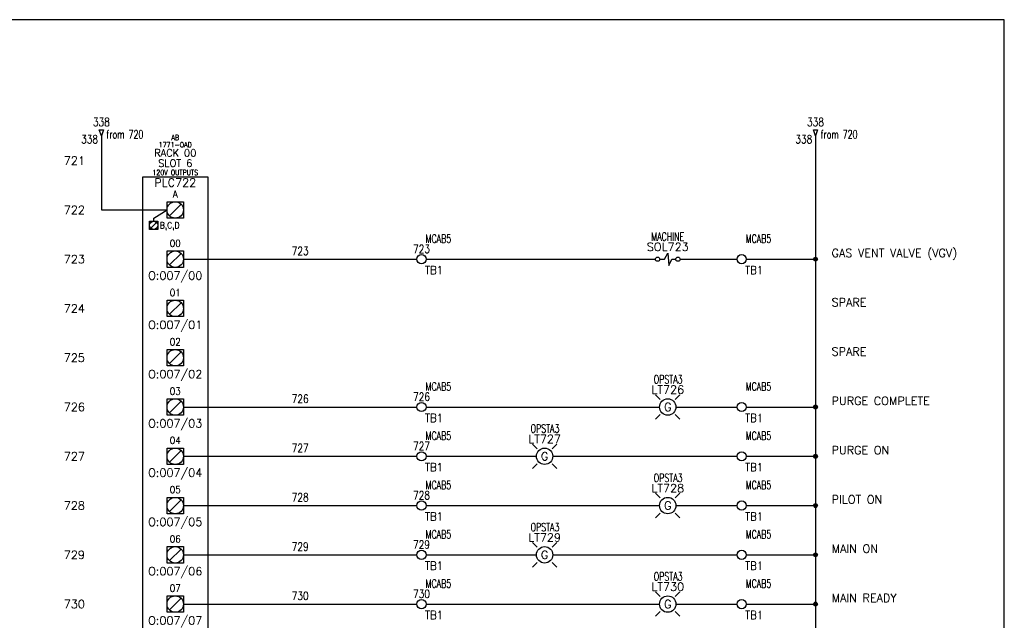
# Model space of a CAD drawing. Header units: inches. Extents: x 0 to 30, y 0 to 19.
# Tile 4 of 4: x 15 to 30, y 9.9 to 19. Entities that reach past the tile are written whole.
import ezdxf
from ezdxf.enums import TextEntityAlignment as Align

# ---------------------------------------------------------------- set-up
doc = ezdxf.new("R2010")
doc.units = ezdxf.units.IN
doc.header["$MEASUREMENT"] = 0
for name, color, linetype in [('BLK_14AWG', 252, 'Continuous'), ('DESC', 1, 'Continuous'), ('LOC', 140, 'Continuous'), ('MISC', 30, 'Continuous'), ('RED_18AWG', 1, 'Continuous'), ('SYMS', 7, 'Continuous'), ('TAGS', 30, 'Continuous'), ('TERMS', 6, 'Continuous'), ('WHT_16AWG', 7, 'Continuous'), ('WIRENO', 3, 'Continuous'), ('WIREREF', 52, 'Continuous'), ('WIREREF_DEST', 62, 'Continuous'), ('XREF', 7, 'Continuous')]:
    doc.layers.add(name, color=color, linetype=linetype)
doc.layers.add('Viewports', color=3, linetype='Continuous', plot=False)
doc.styles.add('LEGACY', font='romans.shx')
doc.styles.add('WD', font='romans.shx')

# ---------------------------------------------------------------- blocks, each defined once
blk = doc.blocks.new('PLCIO_7D7F')
at = {"layer": 'SYMS'}
for p, q in [((0.5, 0.5), (-0.5, 0.5)), ((-0.5, 0.5), (-0.5, -13.125)), ((0.5, -13.125), (0.5, 0.5)), ((-0.328, -0.125), (-0.125, 0)), ((-0.125, 0.125), (0.125, 0.125)), ((-0.125, -0.125), (-0.125, 0.125)), ((0.088, 0.088), (-0.088, -0.088)), ((0.125, 0.125), (0.125, -0.125)), ((-0.328, -0.172), (-0.328, -0.125)), ((0.125, -0.125), (-0.125, -0.125)), ((-0.391, -0.172), (-0.266, -0.172)), ((-0.391, -0.297), (-0.391, -0.172)), ((-0.266, -0.297), (-0.391, -0.297)), ((-0.284, -0.19), (-0.372, -0.279)), ((-0.266, -0.172), (-0.266, -0.297)), ((-0.125, -0.625), (0.125, -0.625)), ((-0.125, -0.875), (-0.125, -0.625)), ((0.088, -0.662), (-0.088, -0.838)), ((0.125, -0.625), (0.125, -0.875)), ((0.125, -0.875), (-0.125, -0.875)), ((-0.125, -1.375), (0.125, -1.375)), ((-0.125, -1.625), (-0.125, -1.375)), ((0.088, -1.412), (-0.088, -1.588)), ((0.125, -1.375), (0.125, -1.625)), ((0.125, -1.625), (-0.125, -1.625)), ((-0.125, -2.125), (0.125, -2.125)), ((-0.125, -2.375), (-0.125, -2.125)), ((0.088, -2.162), (-0.088, -2.338)), ((0.125, -2.125), (0.125, -2.375)), ((0.125, -2.375), (-0.125, -2.375)), ((-0.125, -2.875), (0.125, -2.875)), ((-0.125, -3.125), (-0.125, -2.875)), ((0.088, -2.912), (-0.088, -3.088)), ((0.125, -2.875), (0.125, -3.125)), ((0.125, -3.125), (-0.125, -3.125)), ((-0.125, -3.625), (0.125, -3.625)), ((-0.125, -3.875), (-0.125, -3.625)), ((0.088, -3.662), (-0.088, -3.838)), ((0.125, -3.625), (0.125, -3.875)), ((0.125, -3.875), (-0.125, -3.875)), ((-0.125, -4.375), (0.125, -4.375)), ((-0.125, -4.625), (-0.125, -4.375)), ((0.088, -4.412), (-0.088, -4.588)), ((0.125, -4.375), (0.125, -4.625)), ((0.125, -4.625), (-0.125, -4.625)), ((-0.125, -5.125), (0.125, -5.125)), ((-0.125, -5.375), (-0.125, -5.125)), ((0.088, -5.162), (-0.088, -5.338)), ((0.125, -5.125), (0.125, -5.375)), ((0.125, -5.375), (-0.125, -5.375)), ((-0.125, -5.875), (0.125, -5.875)), ((-0.125, -6.125), (-0.125, -5.875)), ((0.088, -5.912), (-0.088, -6.088)), ((0.125, -5.875), (0.125, -6.125)), ((0.125, -6.125), (-0.125, -6.125)), ((-0.125, -6.625), (0.125, -6.625)), ((-0.125, -6.875), (-0.125, -6.625)), ((0.088, -6.662), (-0.088, -6.838)), ((0.125, -6.625), (0.125, -6.875)), ((0.125, -6.875), (-0.125, -6.875)), ((-0.125, -7.375), (0.125, -7.375)), ((-0.125, -7.625), (-0.125, -7.375)), ((0.088, -7.412), (-0.088, -7.588)), ((0.125, -7.375), (0.125, -7.625)), ((0.125, -7.625), (-0.125, -7.625)), ((-0.125, -8.125), (0.125, -8.125)), ((-0.125, -8.375), (-0.125, -8.125)), ((0.088, -8.162), (-0.088, -8.338)), ((0.125, -8.125), (0.125, -8.375)), ((0.125, -8.375), (-0.125, -8.375)), ((-0.125, -8.875), (0.125, -8.875)), ((-0.125, -9.125), (-0.125, -8.875)), ((0.088, -8.912), (-0.088, -9.088)), ((0.125, -8.875), (0.125, -9.125)), ((0.125, -9.125), (-0.125, -9.125)), ((-0.125, -9.625), (0.125, -9.625)), ((-0.125, -9.875), (-0.125, -9.625)), ((0.088, -9.662), (-0.088, -9.838)), ((0.125, -9.625), (0.125, -9.875)), ((0.125, -9.875), (-0.125, -9.875)), ((-0.125, -10.375), (0.125, -10.375)), ((-0.125, -10.625), (-0.125, -10.375)), ((0.088, -10.412), (-0.088, -10.588)), ((0.125, -10.375), (0.125, -10.625)), ((0.125, -10.625), (-0.125, -10.625)), ((-0.125, -11.125), (0.125, -11.125)), ((-0.125, -11.375), (-0.125, -11.125)), ((0.088, -11.162), (-0.088, -11.338)), ((0.125, -11.125), (0.125, -11.375)), ((0.125, -11.375), (-0.125, -11.375)), ((-0.125, -11.875), (0.125, -11.875)), ((-0.125, -12.125), (-0.125, -11.875)), ((0.088, -11.912), (-0.088, -12.088)), ((0.125, -11.875), (0.125, -12.125)), ((0.125, -12.125), (-0.125, -12.125)), ((-0.125, -12.625), (0.125, -12.625)), ((-0.125, -12.875), (-0.125, -12.625)), ((0.088, -12.662), (-0.088, -12.838)), ((0.125, -12.625), (0.125, -12.875)), ((0.125, -12.875), (-0.125, -12.875)), ((-0.5, -13.125), (0.5, -13.125))]:
    blk.add_line(p, q, dxfattribs=at)
for centre, radius in [((0, 0), 0.125), ((-0.328, -0.234), 0.0625), ((0, -0.75), 0.125), ((0, -1.5), 0.125), ((0, -2.25), 0.125), ((0, -3), 0.125), ((0, -3.75), 0.125), ((0, -4.5), 0.125), ((0, -5.25), 0.125), ((0, -6), 0.125), ((0, -6.75), 0.125), ((0, -7.5), 0.125), ((0, -8.25), 0.125), ((0, -9), 0.125), ((0, -9.75), 0.125), ((0, -10.5), 0.125), ((0, -11.25), 0.125), ((0, -12), 0.125), ((0, -12.75), 0.125)]:
    blk.add_circle(centre, radius, dxfattribs=at)
at = {"layer": 'SYMS', "style": 'LEGACY'}
for tag, height, width, p in [('LOC', 0.0781, 0.8, (0, 1.17)), ('MFG', 0.0781, 0.8, (0, 1.062)), ('CAT', 0.0781, 0.9, (0, 0.953)), ('DESC', 0.0781, 0.8, (0, 0.53)), ('TERM01', 0.109, 0.9, (0, 0.188)), ('TERM02', 0.109, 0.9, (0, -0.562)), ('TERM03', 0.109, 0.9, (0, -1.312)), ('TERM04', 0.109, 0.9, (0, -2.062)), ('TERM05', 0.109, 0.9, (0, -2.812)), ('TERM06', 0.109, 0.9, (0, -3.562)), ('TERM07', 0.109, 0.9, (0, -4.312)), ('TERM08', 0.109, 0.9, (0, -5.062)), ('TERM09', 0.109, 0.9, (0, -5.812)), ('TERM10', 0.109, 0.9, (0, -6.562)), ('TERM11', 0.109, 0.9, (0, -7.312)), ('TERM12', 0.109, 0.9, (0, -8.062)), ('TERM13', 0.109, 0.9, (0, -8.812)), ('TERM14', 0.109, 0.9, (0, -9.562)), ('TERM15', 0.109, 0.9, (0, -10.312)), ('TERM16', 0.109, 0.9, (0, -11.062)), ('TERM17', 0.109, 0.9, (0, -11.812)), ('TERM18', 0.109, 0.9, (0, -12.562))]:
    blk.add_attdef(tag, text='', height=height, dxfattribs=dict(at, width=width)).set_placement(p, align=Align.CENTER)
at = {"layer": 'SYMS', "linetype": 'Continuous', "style": 'LEGACY', "flags": 9}
blk.add_attdef('ASSYCODE', text='', height=0.01, dxfattribs=at).set_placement((0.23, 1.071), align=Align.CENTER)
at = {"layer": 'SYMS', "style": 'LEGACY'}
for tag, p in [('LINE1', (0, 0.812)), ('LINE2', (0, 0.656)), ('TAG', (0, 0.353))]:
    blk.add_attdef(tag, text='', height=0.109, dxfattribs=at).set_placement(p, align=Align.CENTER)
at = {"layer": 'SYMS', "style": 'LEGACY', "flags": 1}
for tag, p in [('X4TERM01', (-0.125, 0)), ('X1TERM02', (0.125, -0.75)), ('X1TERM03', (0.125, -1.5)), ('X1TERM04', (0.125, -2.25)), ('X1TERM05', (0.125, -3)), ('X1TERM06', (0.125, -3.75)), ('X1TERM07', (0.125, -4.5)), ('X1TERM08', (0.125, -5.25)), ('X1TERM09', (0.125, -6)), ('X1TERM10', (0.125, -6.75)), ('X1TERM11', (0.125, -7.5)), ('X1TERM12', (0.125, -8.25)), ('X1TERM13', (0.125, -9)), ('X1TERM14', (0.125, -9.75)), ('X1TERM15', (0.125, -10.5)), ('X1TERM16', (0.125, -11.25)), ('X1TERM17', (0.125, -12)), ('X1TERM18', (0.125, -12.75))]:
    blk.add_attdef(tag, p, '', height=0.01, dxfattribs=at)
at = {"layer": 'SYMS', "style": 'LEGACY', "width": 0.9}
blk.add_attdef('TERMDESC01', text='', height=0.0781, dxfattribs=at).set_placement((-0.172, -0.062), align=Align.TOP_RIGHT)
for tag, height, p in [('TERM', 0.0938, (-0.234, -0.188)), ('TERMDESC02', 0.0781, (0.188, -0.812)), ('TERMDESC03', 0.0781, (0.188, -1.562)), ('TERMDESC04', 0.0781, (0.188, -2.312)), ('TERMDESC05', 0.0781, (0.188, -3.062)), ('TERMDESC06', 0.0781, (0.188, -3.812)), ('TERMDESC07', 0.0781, (0.188, -4.562)), ('TERMDESC08', 0.0781, (0.188, -5.312)), ('TERMDESC09', 0.0781, (0.188, -6.062)), ('TERMDESC10', 0.0781, (0.188, -6.812)), ('TERMDESC11', 0.0781, (0.188, -7.562)), ('TERMDESC12', 0.0781, (0.188, -8.312)), ('TERMDESC13', 0.0781, (0.188, -9.062)), ('TERMDESC14', 0.0781, (0.188, -9.812)), ('TERMDESC15', 0.0781, (0.188, -10.562)), ('TERMDESC16', 0.0781, (0.188, -11.312)), ('TERMDESC17', 0.0781, (0.188, -12.062)), ('TERMDESC18', 0.0781, (0.188, -12.812))]:
    blk.add_attdef(tag, text='', height=height, dxfattribs=at).set_placement(p, align=Align.TOP_LEFT)
for tag, p in [('DESCB02', (-0.688, -0.859)), ('DESCA02', (-0.688, -0.719)), ('DESCC02', (-0.688, -1)), ('DESCD02', (-0.688, -1.141)), ('DESCE02', (-0.688, -1.281)), ('DESCB03', (-0.688, -1.609)), ('DESCA03', (-0.688, -1.469)), ('DESCC03', (-0.688, -1.75)), ('DESCD03', (-0.688, -1.891)), ('DESCE03', (-0.688, -2.031)), ('DESCB04', (-0.688, -2.359)), ('DESCA04', (-0.688, -2.219)), ('DESCC04', (-0.688, -2.5)), ('DESCD04', (-0.688, -2.641)), ('DESCE04', (-0.688, -2.781)), ('DESCB05', (-0.688, -3.109)), ('DESCA05', (-0.688, -2.969)), ('DESCC05', (-0.688, -3.25)), ('DESCD05', (-0.688, -3.391)), ('DESCE05', (-0.688, -3.531)), ('DESCB06', (-0.688, -3.859)), ('DESCA06', (-0.688, -3.719)), ('DESCC06', (-0.688, -4)), ('DESCD06', (-0.688, -4.141)), ('DESCE06', (-0.688, -4.281)), ('DESCA07', (-0.688, -4.469)), ('DESCB07', (-0.688, -4.609)), ('DESCC07', (-0.688, -4.75)), ('DESCD07', (-0.688, -4.891)), ('DESCE07', (-0.688, -5.031)), ('DESCA08', (-0.688, -5.219)), ('DESCB08', (-0.688, -5.359)), ('DESCC08', (-0.688, -5.5)), ('DESCD08', (-0.688, -5.641)), ('DESCE08', (-0.688, -5.781)), ('DESCA09', (-0.688, -5.969)), ('DESCB09', (-0.688, -6.109)), ('DESCC09', (-0.688, -6.25)), ('DESCD09', (-0.688, -6.391)), ('DESCE09', (-0.688, -6.531)), ('DESCA10', (-0.688, -6.719)), ('DESCB10', (-0.688, -6.859)), ('DESCC10', (-0.688, -7)), ('DESCD10', (-0.688, -7.141)), ('DESCE10', (-0.688, -7.281)), ('DESCA11', (-0.688, -7.469)), ('DESCB11', (-0.688, -7.609)), ('DESCC11', (-0.688, -7.75)), ('DESCD11', (-0.688, -7.891)), ('DESCE11', (-0.688, -8.031)), ('DESCA12', (-0.688, -8.219)), ('DESCB12', (-0.688, -8.359)), ('DESCC12', (-0.688, -8.5)), ('DESCD12', (-0.688, -8.641)), ('DESCE12', (-0.688, -8.781)), ('DESCA13', (-0.688, -8.969)), ('DESCB13', (-0.688, -9.109)), ('DESCC13', (-0.688, -9.25)), ('DESCD13', (-0.688, -9.391)), ('DESCE13', (-0.688, -9.531)), ('DESCA14', (-0.688, -9.719)), ('DESCB14', (-0.688, -9.859)), ('DESCC14', (-0.688, -10)), ('DESCD14', (-0.688, -10.141)), ('DESCE14', (-0.688, -10.281)), ('DESCA15', (-0.688, -10.469)), ('DESCB15', (-0.688, -10.609)), ('DESCC15', (-0.688, -10.75)), ('DESCD15', (-0.688, -10.891)), ('DESCE15', (-0.688, -11.031)), ('DESCA16', (-0.688, -11.219)), ('DESCB16', (-0.688, -11.359)), ('DESCC16', (-0.688, -11.5)), ('DESCD16', (-0.688, -11.641)), ('DESCE16', (-0.688, -11.781)), ('DESCA17', (-0.688, -11.969)), ('DESCB17', (-0.688, -12.109)), ('DESCC17', (-0.688, -12.25)), ('DESCD17', (-0.688, -12.391)), ('DESCE17', (-0.688, -12.531))]:
    blk.add_attdef(tag, text='', height=0.109, dxfattribs=at).set_placement(p, align=Align.RIGHT)
at = {"layer": 'SYMS', "style": 'LEGACY'}
for tag, p in [('TAGA02', (0, -0.938)), ('TAGA03', (0, -1.688)), ('TAGA04', (0, -2.438)), ('TAGA05', (0, -3.188)), ('TAGA06', (0, -3.938)), ('TAGA07', (0, -4.688)), ('TAGA08', (0, -5.438)), ('TAGA09', (0, -6.188)), ('TAGA10', (0, -6.938)), ('TAGA11', (0, -7.688)), ('TAGA12', (0, -8.438)), ('TAGA13', (0, -9.188)), ('TAGA14', (0, -9.938)), ('TAGA15', (0, -10.688)), ('TAGA16', (0, -11.438)), ('TAGA17', (0, -12.188))]:
    blk.add_attdef(tag, text='', height=0.109, dxfattribs=at).set_placement(p, align=Align.TOP_CENTER)
blk = doc.blocks.new('HLT1G')
for p, q in [((-0.115, 0.115), (-0.186, 0.186)), ((0.115, 0.115), (0.186, 0.186)), ((-0.115, -0.115), (-0.186, -0.186)), ((0.115, -0.115), (0.186, -0.186))]:
    blk.add_line(p, q)
blk.add_circle((0, 0), 0.125)
at = {"style": 'WD', "width": 0.7}
for tag, p in [('INST', (0.006, 0.528)), ('LOC', (0.006, 0.359))]:
    blk.add_attdef(tag, text='', height=0.125, dxfattribs=at).set_placement(p, align=Align.CENTER)
at = {"style": 'WD'}
blk.add_attdef('TAG1', text='', height=0.125, dxfattribs=at).set_placement((0, 0.202), align=Align.CENTER)
at = {"style": 'WD', "flags": 9}
blk.add_attdef('FAMILY', text='', height=0.01, dxfattribs=at).set_placement((-0.005, 0.161), align=Align.CENTER)
at = {"style": 'WD'}
blk.add_attdef('COLOR', text='', height=0.125, dxfattribs=at).set_placement((0, 0), align=Align.MIDDLE)
at = {"style": 'WD', "flags": 1}
for tag, p in [('X4TERM01', (-0.125, 0)), ('X1TERM02', (0.125, 0))]:
    blk.add_attdef(tag, p, '', height=0.0125, dxfattribs=at)
at = {"linetype": 'Continuous', "style": 'WD', "flags": 9}
blk.add_attdef('ASSYCODE', text='', height=0.01, dxfattribs=at).set_placement((-0.003, 0.096), align=Align.CENTER)
at = {"linetype": 'Continuous', "style": 'WD', "flags": 1}
for tag, p in [('MFG', (0, 0.121)), ('CAT', (0, 0.14))]:
    blk.add_attdef(tag, text='', height=0.01, dxfattribs=at).set_placement(p, align=Align.MIDDLE)
at = {"style": 'WD'}
for tag, p, width in [('DESC1', (1.125, 0), 0.9), ('WDTAGALT', (1.125, -0.312), 0.7)]:
    blk.add_attdef(tag, p, '', height=0.125, dxfattribs=dict(at, width=width))
at = {"linetype": 'Continuous', "style": 'WD', "flags": 8}
blk.add_attdef('TERM01', text='', height=0.125, dxfattribs=at).set_placement((-0.175, -0.031), align=Align.TOP_RIGHT)
blk.add_attdef('TERM02', text='', height=0.125, dxfattribs=at).set_placement((0.175, -0.031), align=Align.TOP_LEFT)
at = {"style": 'WD', "width": 0.9}
blk.add_attdef('DESC2', text='', height=0.125, dxfattribs=at).set_placement((1.125, -0.031), align=Align.TOP_LEFT)
blk = doc.blocks.new('HSV1')
for p, q in [((-0.123, 0), (-0.047, 0)), ((-0.047, 0), (0, 0.094)), ((0, 0.094), (0.016, -0.094)), ((0.016, -0.094), (0.062, 0)), ((0.062, 0), (0.123, 0))]:
    blk.add_line(p, q)
for centre in [(-0.155, 0), (0.155, 0)]:
    blk.add_circle(centre, 0.0322)
at = {"style": 'WD', "width": 0.7}
for tag, p in [('INST', (0, 0.451)), ('LOC', (0, 0.281))]:
    blk.add_attdef(tag, text='', height=0.125, dxfattribs=at).set_placement(p, align=Align.CENTER)
at = {"style": 'WD'}
blk.add_attdef('TAG1', text='', height=0.125, dxfattribs=at).set_placement((0, 0.125), align=Align.CENTER)
for tag, p, height, flags in [('X4TERM01', (-0.188, 0), 0.0125, 1), ('FAMILY', (0.129, 0.108), 0.01, 9), ('X1TERM02', (0.188, 0), 0.0125, 1)]:
    blk.add_attdef(tag, p, '', height=height, dxfattribs=dict(at, flags=flags))
at = {"linetype": 'Continuous', "style": 'WD', "flags": 9}
for tag, p in [('ASSYCODE', (0.156, 0.047)), ('MFG', (0.156, 0.067)), ('CAT', (0.156, 0.087))]:
    blk.add_attdef(tag, text='', height=0.01, dxfattribs=at).set_placement(p, align=Align.CENTER)
at = {"style": 'WD'}
for tag, p, width in [('DESC1', (1.125, 0), 0.9), ('DESC2', (1.125, -0.156), 0.9), ('DESC3', (1.125, -0.312), 0.9), ('XREF', (1.133, -0.473), 0.8), ('WDTAGALT', (1.133, -0.629), 0.8)]:
    blk.add_attdef(tag, p, '', height=0.125, dxfattribs=dict(at, width=width))
at = {"linetype": 'Continuous', "style": 'WD', "flags": 8}
blk.add_attdef('TERM01', text='', height=0.125, dxfattribs=at).set_placement((-0.25, -0.031), align=Align.TOP_RIGHT)
blk.add_attdef('TERM02', text='', height=0.125, dxfattribs=at).set_placement((0.25, -0.031), align=Align.TOP_LEFT)
at = {"style": 'WD'}
blk.add_attdef('RATING1', (0.078, -0.313), '', height=0.125, dxfattribs=at)
blk = doc.blocks.new('WDDOT')
for radius in [0.03, 0.0187, 0.00929]:
    blk.add_circle((0, 0), radius)
blk = doc.blocks.new('WD_MLRH')
at = {"style": 'WD'}
blk.add_attdef('RUNGFIRST', text='', height=0.125, dxfattribs=at).set_placement((-0.25, 0), align=Align.MIDDLE_RIGHT)
at = {"style": 'WD', "flags": 1}
for tag, p in [('RUNGHORV', (-0.25, -0.127)), ('RUNGINC', (-0.25, -0.163)), ('WIREMODE', (-0.25, -0.281)), ('RUNGDIST', (-0.25, -0.2)), ('RUNGCNT', (-0.25, -0.237)), ('WIREFMT', (-0.25, -0.321)), ('WIRE-START', (-0.25, -0.356)), ('WIRE-GSUF', (-0.25, -0.396)), ('PH3SPACE', (-0.25, -0.437))]:
    blk.add_attdef(tag, text='', height=0.025, dxfattribs=at).set_placement(p, align=Align.RIGHT)
blk = doc.blocks.new('HA1D2')
blk.add_lwpolyline([(0, 0.094), (0.031, 0.094), (0, 0), (-0.031, 0.094), (0, 0.094)])
at = {"style": 'WD', "width": 0.8, "flags": 8}
blk.add_attdef('WIRENO', text='', height=0.125, dxfattribs=at).set_placement((0, 0.15), align=Align.CENTER)
at = {"style": 'WD', "flags": 1}
for tag, p in [('X8TERM01', (0, 0)), ('SIGCODE', (0.026, 0.066))]:
    blk.add_attdef(tag, p, '', height=0.01, dxfattribs=at)
at = {"style": 'WD', "width": 0.7}
for tag, p in [('XREF', (0.077, -0.037)), ('DESC1', (0.077, -0.206))]:
    blk.add_attdef(tag, p, '', height=0.125, dxfattribs=at)
blk = doc.blocks.new('HT0W02')
blk.add_circle((0, 0), 0.0699)
at = {"style": 'WD'}
for tag, p, width in [('INST', (0.062, 0.42), 0.7), ('LOC', (0.062, 0.25), 0.7), ('DESC1', (0.053, -0.385), 0.8)]:
    blk.add_attdef(tag, p, '', height=0.125, dxfattribs=dict(at, width=width))
at = {"linetype": 'Continuous', "style": 'WD', "width": 0.8, "flags": 8}
blk.add_attdef('WIRENO', text='', height=0.125, dxfattribs=at).set_placement((0, 0.094), align=Align.CENTER)
at = {"style": 'WD', "flags": 1}
for tag, p, height in [('X4TERM01', (-0.07, 0), 0.0125), ('X4TERMDESC01', (-0.055, -0.023), 0.025), ('X2TERMDESC01', (-0.006, 0.029), 0.025), ('X2TERM01', (0, 0.07), 0.0125), ('STRIPSEQ', (0, 0), 0.00125), ('X1TERMDESC01', (0.039, -0.003), 0.025), ('X1TERM01', (0.07, 0), 0.0125), ('LINKTERM', (0, -0.002), 0.00125), ('X8TERM01', (0, -0.07), 0.0125), ('X8TERMDESC01', (0, -0.054), 0.025)]:
    blk.add_attdef(tag, p, '', height=height, dxfattribs=at)
at = {"linetype": 'Continuous', "style": 'WD'}
for tag, p, height, width, flags in [('TAGSTRIP', (0.053, -0.229), 0.125, 0.9, 8), ('CAT', (0.213, -0.406), 0.109, 0.8, 1), ('DESC2', (0.053, -0.541), 0.125, 0.8, 8), ('DESC3', (0.053, -0.698), 0.125, 0.8, 8)]:
    blk.add_attdef(tag, p, '', height=height, dxfattribs=dict(at, width=width, flags=flags))
at = {"linetype": 'Continuous', "style": 'WD', "width": 0.8, "flags": 1}
blk.add_attdef('MFG', text='', height=0.109, dxfattribs=at).set_placement((0.088, -0.406), align=Align.RIGHT)
at = {"style": 'WD', "width": 0.7, "flags": 1}
blk.add_attdef('ASSYCODE', (0.062, -0.281), '', height=0.01, dxfattribs=at)
blk = doc.blocks.new('WD_WNV')
at = {"linetype": 'Continuous', "style": 'WD', "width": 0.8}
blk.add_attdef('WIRENO', text='', height=0.125, dxfattribs=at).set_placement((-0.05, 0), align=Align.MIDDLE_RIGHT)
at = {"style": 'WD', "flags": 1}
for tag, p in [('W01USER', (-0.062, 0.094)), ('W02USER', (-0.062, 0.086)), ('W03USER', (-0.062, 0.078)), ('W04USER', (-0.062, 0.07)), ('W05USER', (-0.062, 0.062)), ('W06USER', (-0.062, 0.055)), ('W07USER', (-0.062, 0.047)), ('W08USER', (-0.062, 0.039)), ('W09USER', (-0.062, 0.031)), ('W10USER', (-0.062, 0.023))]:
    blk.add_attdef(tag, text='', height=0.005, dxfattribs=at).set_placement(p, align=Align.CENTER)
blk = doc.blocks.new('WD_WNH')
at = {"linetype": 'Continuous', "style": 'WD', "width": 0.8}
blk.add_attdef('WIRENO', text='', height=0.125, dxfattribs=at).set_placement((0, 0.062), align=Align.CENTER)
at = {"style": 'WD', "flags": 1}
for tag, p in [('W01USER', (0, 0.078)), ('W02USER', (0, 0.07)), ('W03USER', (0, 0.062)), ('W04USER', (0, 0.055)), ('W05USER', (0, 0.047)), ('W06USER', (0, 0.039)), ('W07USER', (0, 0.031)), ('W08USER', (0, 0.023)), ('W09USER', (0, 0.016)), ('W10USER', (0, 0.008))]:
    blk.add_attdef(tag, text='', height=0.005, dxfattribs=at).set_placement(p, align=Align.CENTER)

msp = doc.modelspace()

# ---------------------------------------------------------------- linework, layer by layer
at = {"layer": 'BLK_14AWG'}
for p, q in [((16.25, 17.25), (16.25, 16.125)), ((16.25, 16.125), (17.25, 16.125))]:
    msp.add_line(p, q, dxfattribs=at)
at = {"layer": 'RED_18AWG'}
for p, q in [((17.5, 15.375), (21.055, 15.375)), ((21.195, 15.375), (24.688, 15.375)), ((25.062, 15.375), (25.93, 15.375)), ((17.5, 13.125), (21.055, 13.125)), ((21.195, 13.125), (24.75, 13.125)), ((25, 13.125), (25.93, 13.125)), ((17.5, 12.375), (21.055, 12.375)), ((21.195, 12.375), (22.875, 12.375)), ((23.125, 12.375), (25.93, 12.375)), ((17.5, 11.625), (21.055, 11.625)), ((21.195, 11.625), (24.75, 11.625)), ((25, 11.625), (25.93, 11.625)), ((17.5, 10.875), (21.055, 10.875)), ((21.195, 10.875), (22.875, 10.875)), ((23.125, 10.875), (25.93, 10.875)), ((17.5, 10.125), (21.055, 10.125)), ((21.195, 10.125), (24.75, 10.125)), ((25, 10.125), (25.93, 10.125))]:
    msp.add_line(p, q, dxfattribs=at)
at = {"layer": 'Viewports'}
msp.add_lwpolyline([(0, 0), (30, 0), (30, 19.02), (0, 19.02)], close=True, dxfattribs=at)
at = {"layer": 'WHT_16AWG'}
for p, q in [((27.125, 17.25), (27.125, 3.375)), ((26.07, 15.375), (27.125, 15.375)), ((26.07, 13.125), (27.125, 13.125)), ((26.07, 12.375), (27.125, 12.375)), ((26.07, 11.625), (27.125, 11.625)), ((26.07, 10.875), (27.125, 10.875)), ((26.07, 10.125), (27.125, 10.125))]:
    msp.add_line(p, q, dxfattribs=at)

# ---------------------------------------------------------------- block references
ref = msp.add_blockref('PLCIO_7D7F', (17.375, 16.125))
ref.add_attrib('TERM01', 'A', dxfattribs={"layer": 'TERMS', "height": 0.109, "style": 'WD', "width": 0.9}).set_placement((17.375, 16.312), align=Align.CENTER)
ref.add_attrib('TAG', 'PLC722', dxfattribs={"layer": 'TAGS', "height": 0.125, "style": 'WD'}).set_placement((17.375, 16.478), align=Align.CENTER)
ref.add_attrib('TERM', 'B,C,D', dxfattribs={"layer": 'TERMS', "height": 0.0938, "style": 'WD', "width": 0.9}).set_placement((17.141, 15.938), align=Align.TOP_LEFT)
ref.add_attrib('LINE1', 'RACK 00', dxfattribs={"layer": 'MISC', "height": 0.1094, "style": 'WD'}).set_placement((17.375, 16.938), align=Align.CENTER)
ref.add_attrib('LINE2', 'SLOT 6', dxfattribs={"layer": 'MISC', "height": 0.1094, "style": 'WD'}).set_placement((17.375, 16.781), align=Align.CENTER)
ref.add_attrib('DESC', '120V OUTPUTS', dxfattribs={"layer": 'DESC', "height": 0.07812, "style": 'WD', "width": 0.8}).set_placement((17.375, 16.655), align=Align.CENTER)
ref.add_attrib('CAT', '1771-OAD', dxfattribs={"layer": 'MISC', "height": 0.0781, "style": 'WD', "width": 0.9}).set_placement((17.375, 17.078), align=Align.CENTER)
ref.add_attrib('MFG', 'AB', dxfattribs={"layer": 'MISC', "height": 0.0781, "style": 'WD', "width": 0.8}).set_placement((17.375, 17.188), align=Align.CENTER)
ref.add_attrib('TERM02', '00', dxfattribs={"layer": 'TERMS', "height": 0.1094, "style": 'WD', "width": 0.9}).set_placement((17.375, 15.562), align=Align.CENTER)
ref.add_attrib('TAGA02', 'O:007/00', dxfattribs={"layer": 'TAGS', "height": 0.125, "style": 'WD'}).set_placement((17.375, 15.188), align=Align.TOP_CENTER)
ref.add_attrib('DESCA02', 'GAS VENT VALVE (VGV)', (27.37, 15.406), dxfattribs={"layer": 'DESC', "height": 0.125, "style": 'WD'})
ref.add_attrib('TERM03', '01', dxfattribs={"layer": 'TERMS', "height": 0.1094, "style": 'WD', "width": 0.9}).set_placement((17.375, 14.812), align=Align.CENTER)
ref.add_attrib('TAGA03', 'O:007/01', dxfattribs={"layer": 'TAGS', "height": 0.125, "style": 'WD'}).set_placement((17.375, 14.438), align=Align.TOP_CENTER)
ref.add_attrib('DESCA03', 'SPARE', (27.37, 14.656), dxfattribs={"layer": 'DESC', "height": 0.125, "style": 'WD'})
ref.add_attrib('TERM04', '02', dxfattribs={"layer": 'TERMS', "height": 0.1094, "style": 'WD', "width": 0.9}).set_placement((17.375, 14.062), align=Align.CENTER)
ref.add_attrib('TAGA04', 'O:007/02', dxfattribs={"layer": 'TAGS', "height": 0.125, "style": 'WD'}).set_placement((17.375, 13.688), align=Align.TOP_CENTER)
ref.add_attrib('DESCA04', 'SPARE', (27.37, 13.906), dxfattribs={"layer": 'DESC', "height": 0.125, "style": 'WD'})
ref.add_attrib('TERM05', '03', dxfattribs={"layer": 'TERMS', "height": 0.1094, "style": 'WD', "width": 0.9}).set_placement((17.375, 13.312), align=Align.CENTER)
ref.add_attrib('TAGA05', 'O:007/03', dxfattribs={"layer": 'TAGS', "height": 0.125, "style": 'WD'}).set_placement((17.375, 12.938), align=Align.TOP_CENTER)
ref.add_attrib('DESCA05', 'PURGE COMPLETE', (27.37, 13.156), dxfattribs={"layer": 'DESC', "height": 0.125, "style": 'WD'})
ref.add_attrib('TERM06', '04', dxfattribs={"layer": 'TERMS', "height": 0.1094, "style": 'WD', "width": 0.9}).set_placement((17.375, 12.562), align=Align.CENTER)
ref.add_attrib('TAGA06', 'O:007/04', dxfattribs={"layer": 'TAGS', "height": 0.125, "style": 'WD'}).set_placement((17.375, 12.188), align=Align.TOP_CENTER)
ref.add_attrib('DESCA06', 'PURGE ON', (27.37, 12.406), dxfattribs={"layer": 'DESC', "height": 0.125, "style": 'WD'})
ref.add_attrib('TERM07', '05', dxfattribs={"layer": 'TERMS', "height": 0.1094, "style": 'WD', "width": 0.9}).set_placement((17.375, 11.812), align=Align.CENTER)
ref.add_attrib('TAGA07', 'O:007/05', dxfattribs={"layer": 'TAGS', "height": 0.125, "style": 'WD'}).set_placement((17.375, 11.438), align=Align.TOP_CENTER)
ref.add_attrib('DESCA07', 'PILOT ON', (27.37, 11.656), dxfattribs={"layer": 'DESC', "height": 0.125, "style": 'WD'})
ref.add_attrib('TERM08', '06', dxfattribs={"layer": 'TERMS', "height": 0.1094, "style": 'WD', "width": 0.9}).set_placement((17.375, 11.062), align=Align.CENTER)
ref.add_attrib('TAGA08', 'O:007/06', dxfattribs={"layer": 'TAGS', "height": 0.125, "style": 'WD'}).set_placement((17.375, 10.688), align=Align.TOP_CENTER)
ref.add_attrib('DESCA08', 'MAIN ON', (27.37, 10.906), dxfattribs={"layer": 'DESC', "height": 0.125, "style": 'WD'})
ref.add_attrib('TERM09', '07', dxfattribs={"layer": 'TERMS', "height": 0.1094, "style": 'WD', "width": 0.9}).set_placement((17.375, 10.312), align=Align.CENTER)
ref.add_attrib('TAGA09', 'O:007/07', dxfattribs={"layer": 'TAGS', "height": 0.125, "style": 'WD'}).set_placement((17.375, 9.938), align=Align.TOP_CENTER)
ref.add_attrib('DESCA09', 'MAIN READY', (27.37, 10.156), dxfattribs={"layer": 'DESC', "height": 0.125, "style": 'WD'})
ref.add_attrib('TERM10', '10', dxfattribs={"layer": 'TERMS', "height": 0.1094, "style": 'WD', "width": 0.9}).set_placement((17.375, 9.562), align=Align.CENTER)
ref.add_attrib('TAGA10', 'O:007/10', dxfattribs={"layer": 'TAGS', "height": 0.125, "style": 'WD'}).set_placement((17.375, 9.188), align=Align.TOP_CENTER)
ref.add_attrib('DESCA10', 'NO FLAME', (27.37, 9.406), dxfattribs={"layer": 'DESC', "height": 0.125, "style": 'WD'})
ref.add_attrib('TERM11', '11', dxfattribs={"layer": 'TERMS', "height": 0.1094, "style": 'WD', "width": 0.9}).set_placement((17.375, 8.812), align=Align.CENTER)
ref.add_attrib('TAGA11', 'O:007/11', dxfattribs={"layer": 'TAGS', "height": 0.125, "style": 'WD'}).set_placement((17.375, 8.438), align=Align.TOP_CENTER)
ref.add_attrib('DESCA11', 'SPARE', (27.37, 8.656), dxfattribs={"layer": 'DESC', "height": 0.125, "style": 'WD'})
ref.add_attrib('TERM12', '12', dxfattribs={"layer": 'TERMS', "height": 0.1094, "style": 'WD', "width": 0.9}).set_placement((17.375, 8.062), align=Align.CENTER)
ref.add_attrib('TAGA12', 'O:007/12', dxfattribs={"layer": 'TAGS', "height": 0.125, "style": 'WD'}).set_placement((17.375, 7.688), align=Align.TOP_CENTER)
ref.add_attrib('DESCA12', 'SPARE', (27.37, 7.906), dxfattribs={"layer": 'DESC', "height": 0.125, "style": 'WD'})
ref.add_attrib('TERM13', '13', dxfattribs={"layer": 'TERMS', "height": 0.1094, "style": 'WD', "width": 0.9}).set_placement((17.375, 7.312), align=Align.CENTER)
ref.add_attrib('TAGA13', 'O:007/13', dxfattribs={"layer": 'TAGS', "height": 0.125, "style": 'WD'}).set_placement((17.375, 6.938), align=Align.TOP_CENTER)
ref.add_attrib('DESCA13', 'SPARE', (27.37, 7.156), dxfattribs={"layer": 'DESC', "height": 0.125, "style": 'WD'})
ref.add_attrib('TERM14', '14', dxfattribs={"layer": 'TERMS', "height": 0.1094, "style": 'WD', "width": 0.9}).set_placement((17.375, 6.562), align=Align.CENTER)
ref.add_attrib('TAGA14', 'O:007/14', dxfattribs={"layer": 'TAGS', "height": 0.125, "style": 'WD'}).set_placement((17.375, 6.188), align=Align.TOP_CENTER)
ref.add_attrib('DESCA14', 'SPARE', (27.37, 6.406), dxfattribs={"layer": 'DESC', "height": 0.125, "style": 'WD'})
ref.add_attrib('TERM15', '15', dxfattribs={"layer": 'TERMS', "height": 0.1094, "style": 'WD', "width": 0.9}).set_placement((17.375, 5.812), align=Align.CENTER)
ref.add_attrib('TAGA15', 'O:007/15', dxfattribs={"layer": 'TAGS', "height": 0.125, "style": 'WD'}).set_placement((17.375, 5.438), align=Align.TOP_CENTER)
ref.add_attrib('DESCA15', 'AUDIBLE ALARM RELAY', (27.37, 5.656), dxfattribs={"layer": 'DESC', "height": 0.125, "style": 'WD'})
ref.add_attrib('TERM16', '16', dxfattribs={"layer": 'TERMS', "height": 0.1094, "style": 'WD', "width": 0.9}).set_placement((17.375, 5.062), align=Align.CENTER)
ref.add_attrib('TAGA16', 'O:007/16', dxfattribs={"layer": 'TAGS', "height": 0.125, "style": 'WD'}).set_placement((17.375, 4.688), align=Align.TOP_CENTER)
ref.add_attrib('DESCA16', 'PURGE COMPLETE RELAY', (27.37, 4.906), dxfattribs={"layer": 'DESC', "height": 0.125, "style": 'WD'})
ref.add_attrib('TERM17', '17', dxfattribs={"layer": 'TERMS', "height": 0.1094, "style": 'WD', "width": 0.9}).set_placement((17.375, 4.312), align=Align.CENTER)
ref.add_attrib('TAGA17', 'O:007/17', dxfattribs={"layer": 'TAGS', "height": 0.125, "style": 'WD'}).set_placement((17.375, 3.938), align=Align.TOP_CENTER)
ref.add_attrib('DESCA17', 'INPUT TEST VOLTAGE', (27.37, 4.156), dxfattribs={"layer": 'DESC', "height": 0.125, "style": 'WD'})
ref.add_attrib('TERM18', 'E', dxfattribs={"layer": 'TERMS', "height": 0.109, "style": 'WD', "width": 0.9}).set_placement((17.375, 3.562), align=Align.CENTER)
ref.add_attrib('TERMDESC18', 'L2', dxfattribs={"layer": 'TERMS', "height": 0.0781, "style": 'WD', "width": 0.9}).set_placement((17.562, 3.312), align=Align.TOP_LEFT)
at = {"layer": 'SYMS'}
ref = msp.add_blockref('HA1D2', (16.25, 17.25), dxfattribs=at)
ref.add_attrib('WIRENO', '338', dxfattribs={"layer": 'WIREREF_DEST', "height": 0.125, "style": 'WD', "width": 0.8, "flags": 8}).set_placement((16.25, 17.4), align=Align.CENTER)
ref.add_attrib('XREF', 'from 720', (16.327, 17.213), dxfattribs={"layer": 'XREF', "height": 0.125, "style": 'WD', "width": 0.7})
ref = msp.add_blockref('HA1D2', (27.125, 17.25), dxfattribs=at)
ref.add_attrib('WIRENO', '338', dxfattribs={"layer": 'WIREREF_DEST', "height": 0.125, "style": 'WD', "width": 0.8, "flags": 8}).set_placement((27.125, 17.4), align=Align.CENTER)
ref.add_attrib('XREF', 'from 720', (27.202, 17.213), dxfattribs={"layer": 'XREF', "height": 0.125, "style": 'WD', "width": 0.7})
ref = msp.add_blockref('WD_MLRH', (16.25, 16.875), dxfattribs=at)
ref.add_attrib('RUNGFIRST', '721', dxfattribs={"layer": 'MISC', "height": 0.125, "style": 'WD'}).set_placement((16, 16.875), align=Align.MIDDLE_RIGHT)
ref = msp.add_blockref('HT0W02', (21.125, 15.375), dxfattribs=at)
ref.add_attrib('WIRENO', '723', dxfattribs={"layer": 'WIREREF', "linetype": 'Continuous', "height": 0.125, "style": 'WD', "width": 0.8, "flags": 8}).set_placement((21.125, 15.469), align=Align.CENTER)
ref.add_attrib('LOC', 'MCAB5', (21.188, 15.625), dxfattribs={"layer": 'LOC', "height": 0.125, "style": 'WD', "width": 0.7})
ref.add_attrib('TAGSTRIP', 'TB1', (21.178, 15.146), dxfattribs={"layer": 'TAGS', "linetype": 'Continuous', "height": 0.125, "style": 'WD', "width": 0.9, "flags": 8})
ref = msp.add_blockref('HSV1', (24.875, 15.375), dxfattribs=at)
ref.add_attrib('LOC', 'MACHINE', dxfattribs={"layer": 'LOC', "height": 0.125, "style": 'WD', "width": 0.7}).set_placement((24.875, 15.656), align=Align.CENTER)
ref.add_attrib('TAG1', 'SOL723', dxfattribs={"layer": 'TAGS', "height": 0.125, "style": 'WD'}).set_placement((24.875, 15.5), align=Align.CENTER)
ref = msp.add_blockref('HT0W02', (26, 15.375), dxfattribs=at)
ref.add_attrib('LOC', 'MCAB5', (26.062, 15.625), dxfattribs={"layer": 'LOC', "height": 0.125, "style": 'WD', "width": 0.7})
ref.add_attrib('TAGSTRIP', 'TB1', (26.053, 15.146), dxfattribs={"layer": 'TAGS', "linetype": 'Continuous', "height": 0.125, "style": 'WD', "width": 0.9, "flags": 8})
for p in [(27.125, 15.375), (27.125, 13.125), (27.125, 12.375), (27.125, 11.625), (27.125, 10.875), (27.125, 10.125)]:
    msp.add_blockref('WDDOT', p, dxfattribs=at)
ref = msp.add_blockref('HT0W02', (21.125, 13.125), dxfattribs=at)
ref.add_attrib('WIRENO', '726', dxfattribs={"layer": 'WIREREF', "linetype": 'Continuous', "height": 0.125, "style": 'WD', "width": 0.8, "flags": 8}).set_placement((21.125, 13.219), align=Align.CENTER)
ref.add_attrib('LOC', 'MCAB5', (21.188, 13.375), dxfattribs={"layer": 'LOC', "height": 0.125, "style": 'WD', "width": 0.7})
ref.add_attrib('TAGSTRIP', 'TB1', (21.178, 12.896), dxfattribs={"layer": 'TAGS', "linetype": 'Continuous', "height": 0.125, "style": 'WD', "width": 0.9, "flags": 8})
ref = msp.add_blockref('HLT1G', (24.875, 13.125), dxfattribs=at)
ref.add_attrib('LOC', 'OPSTA3', dxfattribs={"layer": 'LOC', "height": 0.125, "style": 'WD', "width": 0.7}).set_placement((24.881, 13.484), align=Align.CENTER)
ref.add_attrib('TAG1', 'LT726', dxfattribs={"layer": 'TAGS', "height": 0.125, "style": 'WD'}).set_placement((24.875, 13.327), align=Align.CENTER)
ref.add_attrib('COLOR', 'G', dxfattribs={"layer": 'MISC', "height": 0.125, "style": 'WD'}).set_placement((24.875, 13.125), align=Align.MIDDLE)
ref = msp.add_blockref('HT0W02', (26, 13.125), dxfattribs=at)
ref.add_attrib('LOC', 'MCAB5', (26.062, 13.375), dxfattribs={"layer": 'LOC', "height": 0.125, "style": 'WD', "width": 0.7})
ref.add_attrib('TAGSTRIP', 'TB1', (26.053, 12.896), dxfattribs={"layer": 'TAGS', "linetype": 'Continuous', "height": 0.125, "style": 'WD', "width": 0.9, "flags": 8})
ref = msp.add_blockref('HT0W02', (21.125, 12.375), dxfattribs=at)
ref.add_attrib('WIRENO', '727', dxfattribs={"layer": 'WIREREF', "linetype": 'Continuous', "height": 0.125, "style": 'WD', "width": 0.8, "flags": 8}).set_placement((21.125, 12.469), align=Align.CENTER)
ref.add_attrib('LOC', 'MCAB5', (21.188, 12.625), dxfattribs={"layer": 'LOC', "height": 0.125, "style": 'WD', "width": 0.7})
ref.add_attrib('TAGSTRIP', 'TB1', (21.178, 12.146), dxfattribs={"layer": 'TAGS', "linetype": 'Continuous', "height": 0.125, "style": 'WD', "width": 0.9, "flags": 8})
ref = msp.add_blockref('HLT1G', (23, 12.375), dxfattribs=at)
ref.add_attrib('LOC', 'OPSTA3', dxfattribs={"layer": 'LOC', "height": 0.125, "style": 'WD', "width": 0.7}).set_placement((23.006, 12.734), align=Align.CENTER)
ref.add_attrib('TAG1', 'LT727', dxfattribs={"layer": 'TAGS', "height": 0.125, "style": 'WD'}).set_placement((23, 12.577), align=Align.CENTER)
ref.add_attrib('COLOR', 'G', dxfattribs={"layer": 'MISC', "height": 0.125, "style": 'WD'}).set_placement((23, 12.375), align=Align.MIDDLE)
ref = msp.add_blockref('HT0W02', (26, 12.375), dxfattribs=at)
ref.add_attrib('LOC', 'MCAB5', (26.062, 12.625), dxfattribs={"layer": 'LOC', "height": 0.125, "style": 'WD', "width": 0.7})
ref.add_attrib('TAGSTRIP', 'TB1', (26.053, 12.146), dxfattribs={"layer": 'TAGS', "linetype": 'Continuous', "height": 0.125, "style": 'WD', "width": 0.9, "flags": 8})
ref = msp.add_blockref('HT0W02', (21.125, 11.625), dxfattribs=at)
ref.add_attrib('WIRENO', '728', dxfattribs={"layer": 'WIREREF', "linetype": 'Continuous', "height": 0.125, "style": 'WD', "width": 0.8, "flags": 8}).set_placement((21.125, 11.719), align=Align.CENTER)
ref.add_attrib('LOC', 'MCAB5', (21.188, 11.875), dxfattribs={"layer": 'LOC', "height": 0.125, "style": 'WD', "width": 0.7})
ref.add_attrib('TAGSTRIP', 'TB1', (21.178, 11.396), dxfattribs={"layer": 'TAGS', "linetype": 'Continuous', "height": 0.125, "style": 'WD', "width": 0.9, "flags": 8})
ref = msp.add_blockref('HLT1G', (24.875, 11.625), dxfattribs=at)
ref.add_attrib('LOC', 'OPSTA3', dxfattribs={"layer": 'LOC', "height": 0.125, "style": 'WD', "width": 0.7}).set_placement((24.881, 11.984), align=Align.CENTER)
ref.add_attrib('TAG1', 'LT728', dxfattribs={"layer": 'TAGS', "height": 0.125, "style": 'WD'}).set_placement((24.875, 11.827), align=Align.CENTER)
ref.add_attrib('COLOR', 'G', dxfattribs={"layer": 'MISC', "height": 0.125, "style": 'WD'}).set_placement((24.875, 11.625), align=Align.MIDDLE)
ref = msp.add_blockref('HT0W02', (26, 11.625), dxfattribs=at)
ref.add_attrib('LOC', 'MCAB5', (26.062, 11.875), dxfattribs={"layer": 'LOC', "height": 0.125, "style": 'WD', "width": 0.7})
ref.add_attrib('TAGSTRIP', 'TB1', (26.053, 11.396), dxfattribs={"layer": 'TAGS', "linetype": 'Continuous', "height": 0.125, "style": 'WD', "width": 0.9, "flags": 8})
ref = msp.add_blockref('HT0W02', (21.125, 10.875), dxfattribs=at)
ref.add_attrib('WIRENO', '729', dxfattribs={"layer": 'WIREREF', "linetype": 'Continuous', "height": 0.125, "style": 'WD', "width": 0.8, "flags": 8}).set_placement((21.125, 10.969), align=Align.CENTER)
ref.add_attrib('LOC', 'MCAB5', (21.188, 11.125), dxfattribs={"layer": 'LOC', "height": 0.125, "style": 'WD', "width": 0.7})
ref.add_attrib('TAGSTRIP', 'TB1', (21.178, 10.646), dxfattribs={"layer": 'TAGS', "linetype": 'Continuous', "height": 0.125, "style": 'WD', "width": 0.9, "flags": 8})
ref = msp.add_blockref('HLT1G', (23, 10.875), dxfattribs=at)
ref.add_attrib('LOC', 'OPSTA3', dxfattribs={"layer": 'LOC', "height": 0.125, "style": 'WD', "width": 0.7}).set_placement((23.006, 11.234), align=Align.CENTER)
ref.add_attrib('TAG1', 'LT729', dxfattribs={"layer": 'TAGS', "height": 0.125, "style": 'WD'}).set_placement((23, 11.077), align=Align.CENTER)
ref.add_attrib('COLOR', 'G', dxfattribs={"layer": 'MISC', "height": 0.125, "style": 'WD'}).set_placement((23, 10.875), align=Align.MIDDLE)
ref = msp.add_blockref('HT0W02', (26, 10.875), dxfattribs=at)
ref.add_attrib('LOC', 'MCAB5', (26.062, 11.125), dxfattribs={"layer": 'LOC', "height": 0.125, "style": 'WD', "width": 0.7})
ref.add_attrib('TAGSTRIP', 'TB1', (26.053, 10.646), dxfattribs={"layer": 'TAGS', "linetype": 'Continuous', "height": 0.125, "style": 'WD', "width": 0.9, "flags": 8})
ref = msp.add_blockref('HT0W02', (21.125, 10.125), dxfattribs=at)
ref.add_attrib('WIRENO', '730', dxfattribs={"layer": 'WIREREF', "linetype": 'Continuous', "height": 0.125, "style": 'WD', "width": 0.8, "flags": 8}).set_placement((21.125, 10.219), align=Align.CENTER)
ref.add_attrib('LOC', 'MCAB5', (21.188, 10.375), dxfattribs={"layer": 'LOC', "height": 0.125, "style": 'WD', "width": 0.7})
ref.add_attrib('TAGSTRIP', 'TB1', (21.178, 9.896), dxfattribs={"layer": 'TAGS', "linetype": 'Continuous', "height": 0.125, "style": 'WD', "width": 0.9, "flags": 8})
ref = msp.add_blockref('HLT1G', (24.875, 10.125), dxfattribs=at)
ref.add_attrib('LOC', 'OPSTA3', dxfattribs={"layer": 'LOC', "height": 0.125, "style": 'WD', "width": 0.7}).set_placement((24.881, 10.484), align=Align.CENTER)
ref.add_attrib('TAG1', 'LT730', dxfattribs={"layer": 'TAGS', "height": 0.125, "style": 'WD'}).set_placement((24.875, 10.327), align=Align.CENTER)
ref.add_attrib('COLOR', 'G', dxfattribs={"layer": 'MISC', "height": 0.125, "style": 'WD'}).set_placement((24.875, 10.125), align=Align.MIDDLE)
ref = msp.add_blockref('HT0W02', (26, 10.125), dxfattribs=at)
ref.add_attrib('LOC', 'MCAB5', (26.062, 10.375), dxfattribs={"layer": 'LOC', "height": 0.125, "style": 'WD', "width": 0.7})
ref.add_attrib('TAGSTRIP', 'TB1', (26.053, 9.896), dxfattribs={"layer": 'TAGS', "linetype": 'Continuous', "height": 0.125, "style": 'WD', "width": 0.9, "flags": 8})
at = {"layer": 'WIRENO'}
ref = msp.add_blockref('WD_WNV', (16.25, 17.2), dxfattribs=at)
ref.add_attrib('WIRENO', '338', dxfattribs={"linetype": 'Continuous', "height": 0.125, "style": 'WD', "width": 0.8}).set_placement((16.2, 17.2), align=Align.MIDDLE_RIGHT)
ref = msp.add_blockref('WD_WNV', (27.125, 17.2), dxfattribs=at)
ref.add_attrib('WIRENO', '338', dxfattribs={"linetype": 'Continuous', "height": 0.125, "style": 'WD', "width": 0.8}).set_placement((27.075, 17.2), align=Align.MIDDLE_RIGHT)
ref = msp.add_blockref('WD_WNH', (19.278, 15.375), dxfattribs=at)
ref.add_attrib('WIRENO', '723', dxfattribs={"linetype": 'Continuous', "height": 0.125, "style": 'WD', "width": 0.8}).set_placement((19.278, 15.438), align=Align.CENTER)
ref = msp.add_blockref('WD_WNH', (19.278, 13.125), dxfattribs=at)
ref.add_attrib('WIRENO', '726', dxfattribs={"linetype": 'Continuous', "height": 0.125, "style": 'WD', "width": 0.8}).set_placement((19.278, 13.188), align=Align.CENTER)
ref = msp.add_blockref('WD_WNH', (19.278, 12.375), dxfattribs=at)
ref.add_attrib('WIRENO', '727', dxfattribs={"linetype": 'Continuous', "height": 0.125, "style": 'WD', "width": 0.8}).set_placement((19.278, 12.438), align=Align.CENTER)
ref = msp.add_blockref('WD_WNH', (19.278, 11.625), dxfattribs=at)
ref.add_attrib('WIRENO', '728', dxfattribs={"linetype": 'Continuous', "height": 0.125, "style": 'WD', "width": 0.8}).set_placement((19.278, 11.688), align=Align.CENTER)
ref = msp.add_blockref('WD_WNH', (19.278, 10.875), dxfattribs=at)
ref.add_attrib('WIRENO', '729', dxfattribs={"linetype": 'Continuous', "height": 0.125, "style": 'WD', "width": 0.8}).set_placement((19.278, 10.938), align=Align.CENTER)
ref = msp.add_blockref('WD_WNH', (19.278, 10.125), dxfattribs=at)
ref.add_attrib('WIRENO', '730', dxfattribs={"linetype": 'Continuous', "height": 0.125, "style": 'WD', "width": 0.8}).set_placement((19.278, 10.188), align=Align.CENTER)

# ---------------------------------------------------------------- texts
at = {"layer": 'MISC', "style": 'WD'}
for s, p in [('722', (16, 16.125)), ('723', (16, 15.375)), ('724', (16, 14.625)), ('725', (16, 13.875)), ('726', (16, 13.125)), ('727', (16, 12.375)), ('728', (16, 11.625)), ('729', (16, 10.875)), ('730', (16, 10.125))]:
    msp.add_text(s, height=0.125, dxfattribs=at).set_placement(p, align=Align.MIDDLE_RIGHT)

doc.saveas('drawing.dxf')
